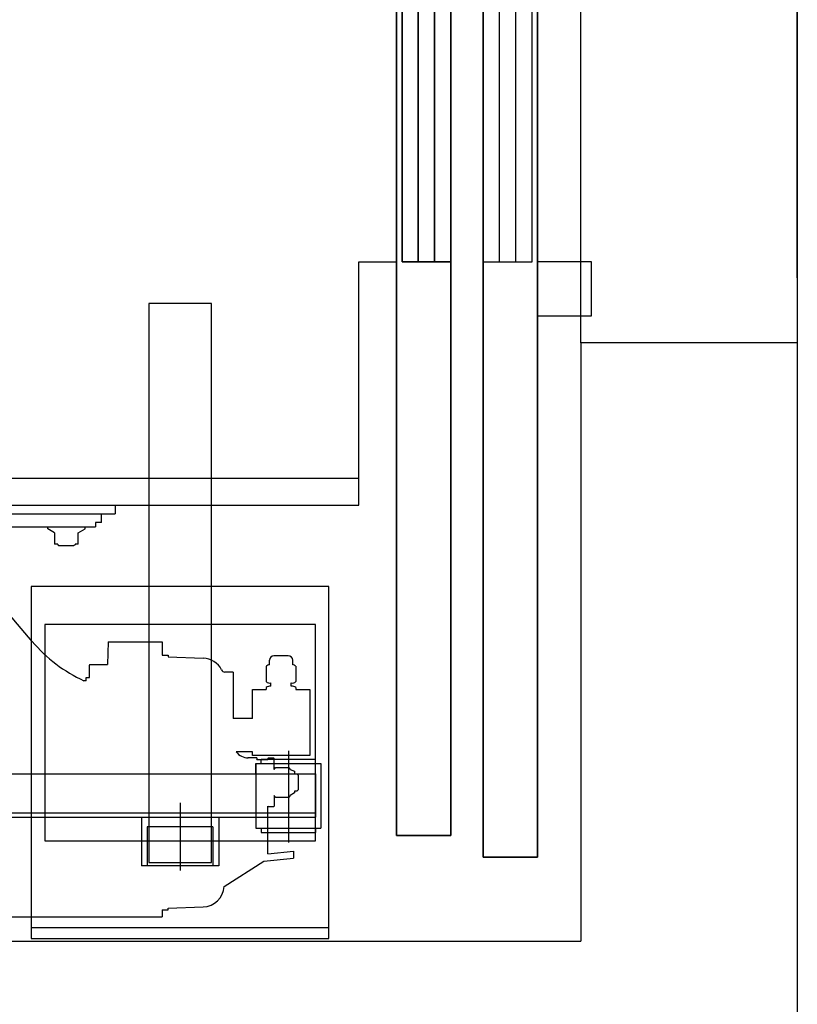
# Model space of a CAD drawing. Header units: millimetres. Extents: x 373037 to 682063, y 76092 to 274210.
# Tile 252 of 256: x 671459 to 672177, y 261449 to 262358. Entities that reach past the tile are written whole.
import ezdxf

# ---------------------------------------------------------------- set-up
doc = ezdxf.new("R2010")
doc.units = ezdxf.units.MM
doc.header["$LTSCALE"] = 100
doc.linetypes.add('CK_ČERCHOVANÁ 50', pattern=[6, 3, -1.5, 0, -1.5])
doc.layers.add('PUDORYS', color=253, linetype='CONTINUOUS')

msp = doc.modelspace()

# ---------------------------------------------------------------- linework, layer by layer
at = {"layer": 'PUDORYS', "color": 252, "lineweight": 35, "true_color": 0x939598}
for p, q in [((671886.64, 261584.65), (671886.64, 263684.65)), ((671936.64, 263684.65), (671936.64, 261584.65)), ((671806.64, 261604.65), (671806.64, 263664.65)), ((671856.64, 263664.65), (671856.64, 261604.65)), ((671811.64, 262634.65), (671811.64, 262134.65)), ((671826.64, 262134.65), (671826.64, 262634.65)), ((671841.64, 262134.65), (671841.64, 262634.65)), ((671856.64, 262134.65), (671856.64, 262634.65)), ((671811.64, 262134.65), (671856.64, 262134.65)), ((671856.64, 261604.65), (671806.64, 261604.65)), ((671936.64, 261584.65), (671886.64, 261584.65))]:
    msp.add_line(p, q, dxfattribs=at)
at = {"layer": 'PUDORYS', "color": 252, "ltscale": 5, "true_color": 0x939598}
for p, q in [((671976.64, 262059.65), (671976.64, 263209.65)), ((672176.64, 262059.65), (671976.64, 262059.65))]:
    msp.add_line(p, q, dxfattribs=at)
at = {"layer": 'PUDORYS', "color": 252, "linetype": 'CK_ČERCHOVANÁ 50', "ltscale": 25, "true_color": 0x939598}
msp.add_line((672176.64, 263209.65), (672176.64, 262059.65), dxfattribs=at)
at = {"layer": 'PUDORYS', "color": 252, "true_color": 0x939598}
for p, q in [((671976.64, 262134.65), (671976.64, 263134.65)), ((671886.64, 262634.65), (671886.64, 262134.65)), ((671901.64, 262134.65), (671901.64, 262634.65)), ((671916.64, 262134.65), (671916.64, 262634.65)), ((671931.64, 262134.65), (671931.64, 262634.65)), ((671771.64, 261909.65), (671771.64, 262134.65)), ((671771.64, 262134.65), (671806.64, 262134.65)), ((671886.64, 262134.65), (671931.64, 262134.65)), ((671936.64, 262134.65), (671936.64, 262084.65)), ((671986.64, 262134.65), (671936.64, 262134.65)), ((671986.64, 262084.65), (671986.64, 262134.65)), ((671635.64, 262096.15), (671577.64, 262096.15)), ((671577.64, 262096.15), (671577.64, 261579.65)), ((671635.64, 261579.65), (671635.64, 262096.15)), ((671936.64, 262084.65), (671986.64, 262084.65)), ((671976.64, 262059.65), (671976.64, 261507.15)), ((672176.64, 262059.65), (672176.64, 260872.15)), ((670121.64, 261934.65), (671771.64, 261934.65)), ((670096.64, 261909.65), (671771.64, 261909.65)), ((671546.64, 261909.65), (671546.64, 261901.65)), ((671214.14, 261901.65), (671546.64, 261901.65)), ((671534.14, 261893.65), (671534.14, 261901.65)), ((671213.24, 261889.65), (671528.64, 261889.65)), ((671484.39, 261887.93), (671484.39, 261889.65)), ((671490.64, 261884.32), (671484.39, 261887.93)), ((671512.64, 261884.32), (671518.89, 261887.93)), ((671518.89, 261887.93), (671518.89, 261889.65)), ((671528.64, 261893.65), (671528.64, 261889.65)), ((671534.14, 261893.65), (671528.64, 261893.65)), ((671490.64, 261884.32), (671490.64, 261873.65)), ((671512.64, 261873.65), (671512.64, 261884.32)), ((671493.64, 261873.65), (671490.64, 261873.65)), ((671493.64, 261873.65), (671493.64, 261873.28)), ((671493.64, 261873.28), (671494.72, 261872.65)), ((671494.72, 261872.65), (671508.55, 261872.65)), ((671509.64, 261873.28), (671508.55, 261872.65)), ((671512.64, 261873.65), (671509.64, 261873.65)), ((671509.64, 261873.65), (671509.64, 261873.28)), ((671469.14, 261834.65), (671469.14, 261509.65)), ((671744.14, 261834.65), (671469.14, 261834.65)), ((671744.14, 261509.65), (671744.14, 261834.65)), ((671481.64, 261799.65), (671481.64, 261599.65)), ((671731.64, 261799.65), (671481.64, 261799.65)), ((671731.64, 261599.65), (671731.64, 261799.65)), ((671635.64, 261612.65), (671577.64, 261612.65)), ((671577.64, 261612.65), (671577.64, 261579.65)), ((671635.64, 261579.65), (671635.64, 261612.65)), ((671481.64, 261599.65), (671731.64, 261599.65)), ((671577.64, 261579.65), (671635.64, 261579.65)), ((671577.64, 261579.65), (671635.64, 261579.65)), ((671469.14, 261519.65), (671744.14, 261519.65)), ((669876.64, 261507.15), (671976.64, 261507.15)), ((671469.14, 261509.65), (671744.14, 261509.65))]:
    msp.add_line(p, q, dxfattribs=at)
at = {"layer": 'PUDORYS', "color": 252, "ltscale": 10, "true_color": 0x939598}
msp.add_line((671976.64, 262119.65), (671976.64, 263099.65), dxfattribs=at)
at = {"layer": 'PUDORYS', "color": 252, "ltscale": 20, "true_color": 0x939598}
msp.add_line((672176.64, 262119.65), (672176.64, 263099.65), dxfattribs=at)
at = {"layer": 'PUDORYS', "color": 252, "ltscale": 0.25, "true_color": 0x939598}
for p, q in [((671470.06, 261783.81), (671426.18, 261835.32)), ((671540.14, 261783.4), (671539.58, 261762.55)), ((671540.14, 261783.4), (671590.14, 261783.4)), ((671590.14, 261783.4), (671590.14, 261771.15)), ((671590.14, 261771.15), (671595.58, 261771.15)), ((671595.58, 261771.15), (671595.58, 261769.7)), ((671595.58, 261769.7), (671627.94, 261768.57)), ((671706.49, 261770.71), (671693.33, 261770.71)), ((671522.85, 261750.55), (671522.85, 261762.05)), ((671523.35, 261762.55), (671539.58, 261762.55)), ((671686.17, 261761.03), (671686.17, 261746.79)), ((671689.13, 261762.23), (671689.13, 261766.51)), ((671710.69, 261762.23), (671710.69, 261766.51)), ((671713.65, 261761.03), (671713.65, 261746.79)), ((671519.85, 261750.55), (671522.85, 261750.55)), ((671519.85, 261747.63), (671519.85, 261750.55)), ((671655.58, 261755.65), (671647.89, 261755.65)), ((671655.58, 261755.65), (671655.58, 261712.64)), ((671519.85, 261747.63), (671517.86, 261747.63)), ((671686.17, 261741.29), (671686.17, 261739.43)), ((671690.53, 261742.49), (671690.53, 261745.6)), ((671709.29, 261742.49), (671709.29, 261745.6)), ((671713.65, 261741.29), (671713.65, 261739.43)), ((671673.41, 261739.43), (671686.17, 261739.43)), ((671673.41, 261712.64), (671673.41, 261739.43)), ((671713.65, 261739.43), (671726.41, 261739.43)), ((671726.41, 261739.43), (671726.41, 261678.43)), ((671673.41, 261712.64), (671655.58, 261712.64)), ((671673.41, 261681.95), (671658.46, 261681.95)), ((671673.41, 261678.43), (671673.41, 261681.95)), ((671726.41, 261678.43), (671673.41, 261678.43)), ((671677.58, 261676.27), (671669.27, 261676.45)), ((671677.58, 261676.27), (671677.58, 261675.01)), ((671677.58, 261675.01), (671677.58, 261675.07)), ((671677.58, 261675.01), (671687.58, 261675.01)), ((671688.08, 261676.15), (671687.58, 261675.65)), ((671687.58, 261675.65), (671687.58, 261675.01)), ((671687.58, 261675.01), (671687.58, 261675.07)), ((671693.08, 261676.15), (671688.08, 261676.15)), ((671693.58, 261675.65), (671693.08, 261676.15)), ((671693.58, 261665.65), (671693.58, 261675.65)), ((671693.58, 261665.65), (671694.65, 261667.51)), ((671694.65, 261667.51), (671707.31, 261667.51)), ((671707.31, 261667.51), (671708.38, 261665.65)), ((671708.38, 261665.65), (671712.35, 261664.06)), ((671712.35, 261664.06), (671712.35, 261661.65)), ((671712.35, 261661.65), (671714.38, 261661.65)), ((671714.38, 261661.65), (671715.58, 261660.45)), ((671715.58, 261660.45), (671715.58, 261646.85)), ((671693.58, 261641.65), (671693.58, 261631.65)), ((671694.65, 261639.8), (671693.58, 261641.65)), ((671708.38, 261641.65), (671707.31, 261639.8)), ((671712.35, 261644.04), (671708.38, 261641.65)), ((671714.38, 261645.65), (671712.35, 261645.65)), ((671712.35, 261645.65), (671712.35, 261644.04)), ((671715.58, 261646.85), (671714.38, 261645.65)), ((671707.31, 261639.8), (671694.65, 261639.8)), ((671688.08, 261631.15), (671687.58, 261631.65)), ((671687.58, 261587.74), (671687.58, 261631.65)), ((671693.08, 261631.15), (671688.08, 261631.15)), ((671693.58, 261631.65), (671693.08, 261631.15)), ((671687.58, 261587.74), (671711.38, 261590.35)), ((671711.38, 261590.35), (671711.41, 261583.84)), ((671647.22, 261557.62), (671683.92, 261580.84)), ((671683.92, 261580.84), (671711.41, 261583.84)), ((671590.14, 261536.15), (671590.14, 261529.65)), ((671590.14, 261536.15), (671595.58, 261536.15)), ((671595.58, 261537.61), (671627.94, 261538.74)), ((671595.58, 261537.61), (671627.94, 261538.74)), ((671595.58, 261536.15), (671595.58, 261537.61)), ((671595.58, 261536.15), (671595.58, 261537.61)), ((670503.14, 261529.65), (671590.14, 261529.65))]:
    msp.add_line(p, q, dxfattribs=at)
at = {"layer": 'PUDORYS', "color": 252, "ltscale": 1.5, "true_color": 0x939598}
for p, q in [((671706.64, 261682.82), (671706.64, 261598.21)), ((671676.63, 261661.65), (671676.63, 261671.09)), ((671676.64, 261671.14), (671676.64, 261611.49)), ((671676.64, 261671.14), (671736.64, 261671.14)), ((671676.64, 261661.14), (671676.64, 261671.14)), ((671681.64, 261671.14), (671681.64, 261675.14)), ((671681.64, 261675.14), (671731.64, 261675.14)), ((671731.64, 261671.14), (671731.64, 261675.14)), ((671736.64, 261671.14), (671736.64, 261611.49)), ((671606.64, 261634.91), (671606.64, 261572.34)), ((671676.64, 261621.49), (671676.64, 261611.49)), ((671676.64, 261611.49), (671736.64, 261611.49)), ((671681.64, 261611.49), (671681.64, 261607.49)), ((671681.64, 261607.49), (671731.64, 261607.49)), ((671731.64, 261611.49), (671731.64, 261607.49))]:
    msp.add_line(p, q, dxfattribs=at)
at = {"layer": 'PUDORYS', "color": 252, "ltscale": 15, "true_color": 0x939598}
for p, q in [((671676.63, 261661.65), (671676.63, 261670.98)), ((671371.64, 261661.65), (671731.64, 261661.65)), ((671731.64, 261661.65), (671731.64, 261621.65)), ((671371.64, 261621.65), (671731.64, 261621.65)), ((671676.63, 261621.65), (671676.63, 261611.65))]:
    msp.add_line(p, q, dxfattribs=at)
at = {"layer": 'PUDORYS', "color": 252, "ltscale": 2, "true_color": 0x939598}
for p, q in [((670971.64, 261625.65), (671731.64, 261625.65)), ((671570.89, 261621.65), (671570.89, 261576.65)), ((671642.39, 261621.65), (671642.39, 261576.65)), ((671636.89, 261612.65), (671576.39, 261612.65)), ((671576.39, 261612.65), (671576.39, 261576.65)), ((671636.89, 261612.65), (671636.89, 261576.65)), ((671642.39, 261576.65), (671570.89, 261576.65))]:
    msp.add_line(p, q, dxfattribs=at)
at = {"layer": 'PUDORYS', "color": 252, "ltscale": 0.25, "true_color": 0x939598}
for centre, radius, start, end in [((671576.71, 261875.03), 140.33, 220.54203, 245.20761), ((671627.25, 261748.58), 20, 27.19865, 88), ((671693.33, 261766.51), 4.2, 90, 180), ((671706.49, 261766.51), 4.2, 0, 90), ((671523.35, 261762.05), 0.5, 90, 180), ((671689.61, 261757.06), 5.25, 95.18472, 130.88239), ((671710.22, 261757.06), 5.25, 49.11761, 84.81528), ((671647.89, 261758.65), 3, 198.03429, 270), ((671689.61, 261750.76), 5.25, 229.11761, 280.15853), ((671689.61, 261737.33), 5.25, 79.84147, 130.88239), ((671710.22, 261750.76), 5.25, 259.84147, 310.88239), ((671710.22, 261737.33), 5.25, 49.11761, 100.15853), ((671669.58, 261690.45), 14, 217.39164, 270), ((671627.25, 261558.72), 20, 272, 356.84122)]:
    msp.add_arc(centre, radius, start, end, dxfattribs=at)

doc.saveas('drawing.dxf')
